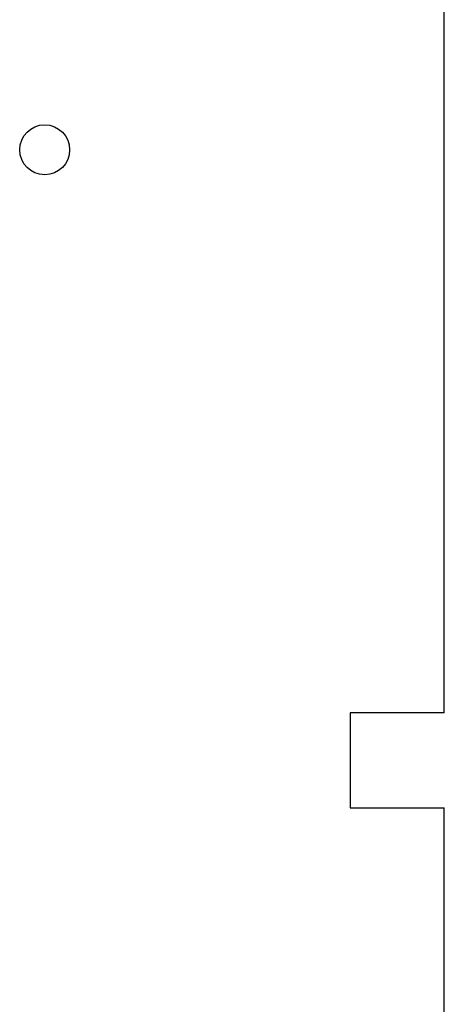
# Model space of a CAD drawing. Header units: inches. Extents: x 1694 to 2505, y -239 to -56.
# Tile 151 of 256: x 1898.62 to 1903.14, y -157.2 to -146.71. Entities that reach past the tile are written whole.
import ezdxf

# ---------------------------------------------------------------- set-up
doc = ezdxf.new("R2010")
doc.units = ezdxf.units.IN
doc.header["$LTSCALE"] = 0.5
doc.header["$MEASUREMENT"] = 0
doc.layers.add('SID-M-S', color=105, linetype='Continuous')

msp = doc.modelspace()

# ---------------------------------------------------------------- linework, layer by layer
at = {"layer": 'SID-M-S'}
for p, q in [((1903.1364, -154.0941), (1903.1364, -140.5991)), ((1903.1364, -154.0941), (1902.1364, -154.0941)), ((1902.1364, -154.0941), (1902.1364, -155.1041)), ((1902.1364, -155.1041), (1903.1364, -155.1041)), ((1903.1364, -168.5991), (1903.1364, -155.1041))]:
    msp.add_line(p, q, dxfattribs=at)
msp.add_circle((1898.8864, -148.0991), 0.26565, dxfattribs=at)

doc.saveas('drawing.dxf')
